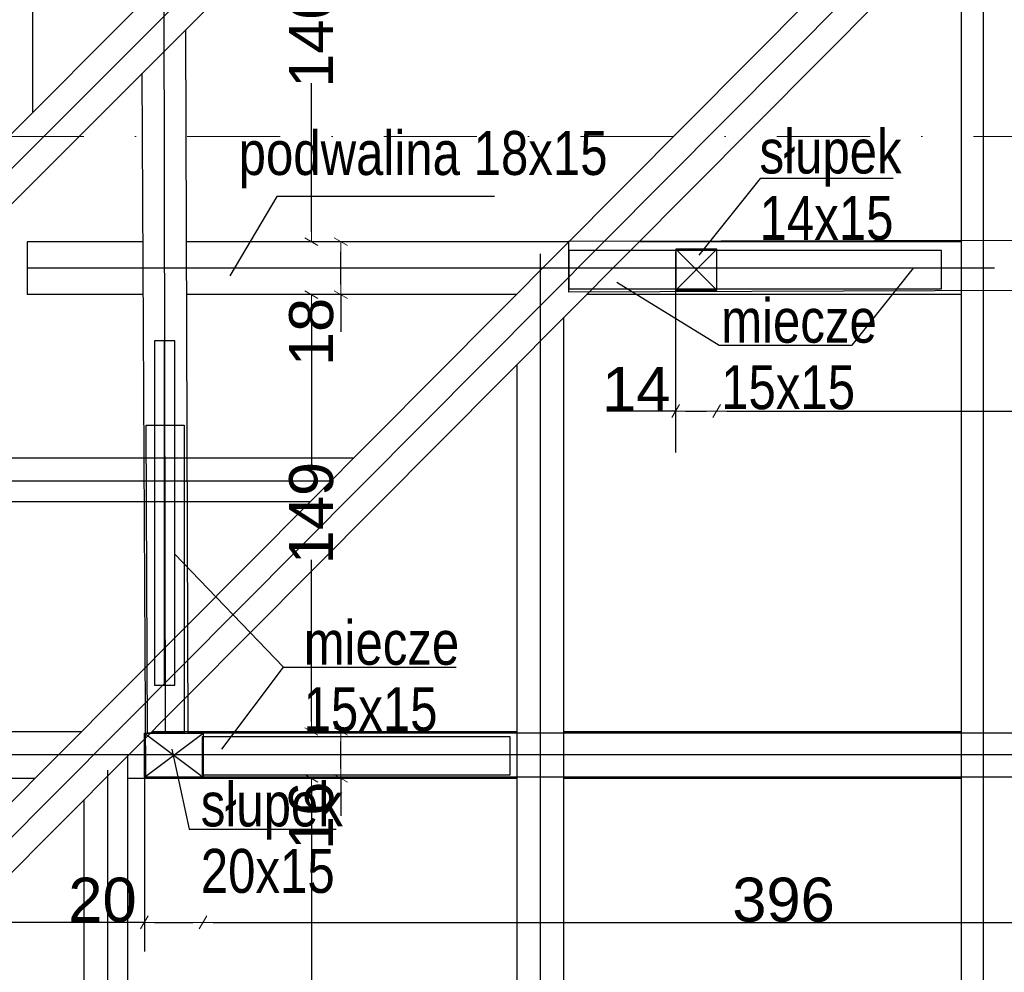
# Model space of a CAD drawing. Header units: millimetres. Extents: x 77315 to 2132699, y -120257 to -89040.
# Tile 14 of 56: x 626464 to 629821, y -114467 to -111218. Entities that reach past the tile are written whole.
import ezdxf

# ---------------------------------------------------------------- set-up
doc = ezdxf.new("R2010")
doc.units = ezdxf.units.MM
doc.header["$MEASUREMENT"] = 0
doc.linetypes.add('Dot & Dashed', pattern=[670.277762, 317.5, -176.388889, 0, -176.388874])
for name, color, linetype in [('DIM MALY', 7, 'Continuous'), ('Nowe_Interior - Lamp', 7, 'Continuous'), ('opisy inne', 7, 'Continuous'), ('OSIE', 7, 'Continuous'), ('platew', 7, 'Continuous'), ('podwaliny', 7, 'Continuous'), ('Structural - Grid', 7, 'Continuous'), ('wiezba', 7, 'Continuous')]:
    doc.layers.add(name, color=color, linetype=linetype)
doc.styles.add('STYL_AUTOMATYCZNY_2', font='arial.ttf')
doc.styles.add('STYL_AUTOMATYCZNY_3', font='arial.ttf', dxfattribs={"width": 0.8})
doc.dimstyles.new('STYL_AUTOMATYCZNY__8', dxfattribs={"dimtxt": 150, "dimasz": 34.231941, "dimexe": 0.18, "dimexo": 0.0625, "dimgap": 0, "dimtad": 1, "dimdec": 0, "dimlfac": 0.1, "dimzin": 0, "dimdsep": 46, "dimtxsty": 'STYL_AUTOMATYCZNY_2', "dimblk": 'ARROWHEAD_2', "dimblk1": 'ARROWHEAD_2', "dimblk2": 'ARROWHEAD_2', "dimcen": 0.09, "dimse1": 1, "dimse2": 1, "dimclrd": 5, "dimclre": 5, "dimclrt": 1, "dimadec": 0, "dimazin": 0, "dimtfac": 1, "dimtdec": 4, "dimtmove": 0, "dimatfit": 3, "dimfxl": 0, "dimtolj": 1, "dimtzin": 0, "dimarcsym": 0})
doc.dimstyles.new('STYL_AUTOMATYCZNY__9', dxfattribs={"dimtxt": 150, "dimasz": 34.231941, "dimexe": 0.18, "dimexo": 0.0625, "dimgap": 0, "dimtad": 1, "dimtih": 1, "dimtoh": 1, "dimdec": 0, "dimlfac": 0.1, "dimzin": 0, "dimdsep": 46, "dimtxsty": 'STYL_AUTOMATYCZNY_2', "dimblk": 'ARROWHEAD_2', "dimblk1": 'ARROWHEAD_2', "dimblk2": 'ARROWHEAD_2', "dimcen": 0.09, "dimse1": 1, "dimse2": 1, "dimclrd": 5, "dimclre": 5, "dimclrt": 1, "dimadec": 0, "dimazin": 0, "dimtfac": 1, "dimtdec": 4, "dimtmove": 0, "dimatfit": 3, "dimfxl": 0, "dimtolj": 1, "dimtzin": 0, "dimarcsym": 0})

# ---------------------------------------------------------------- blocks, each defined once
blk = doc.blocks.new('ARROWHEAD_2')
at = {"color": 0, "linetype": 'Continuous', "lineweight": 0}
for p, q in [((0, 0), (-1, 0)), ((-0.378, -0.655), (0.378, 0.655))]:
    blk.add_line(p, q, dxfattribs=at)
blk = doc.blocks.new('*D1085', base_point=(536116.7, -11361.7))
at = {"layer": 'Defpoints', "color": 0}
for p in [(627563.6, -112155.5), (624346.4, -113645.4), (627458.6, -113645.4)]:
    blk.add_point(p, dxfattribs=at)
at = {"layer": 'DIM MALY', "color": 5, "lineweight": -2}
for p, q in [((627458.6, -112189.7), (627458.6, -112742)), ((627458.6, -113611.2), (627458.6, -113059.6))]:
    blk.add_line(p, q, dxfattribs=at)
at = {"layer": 'DIM MALY', "color": 5, "lineweight": -2, "xscale": 34.23194115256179, "yscale": 34.23194115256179, "zscale": 34.23194115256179}
for p, rotation in [((627458.6, -112155.5), 90), ((627458.6, -113645.4), 270)]:
    blk.add_blockref('ARROWHEAD_2', p, dxfattribs=dict(at, rotation=rotation))
at = {"layer": 'DIM MALY', "color": 1, "insert": (627458.6, -112900.8), "char_height": 150, "attachment_point": 5, "rotation": 90, "style": 'STYL_AUTOMATYCZNY_2'}
blk.add_mtext('\\A1;149', dxfattribs=at)
blk = doc.blocks.new('*D1218', base_point=(536116.7, -11361.7))
at = {"layer": 'Defpoints', "color": 0}
for p in [(626889, -113912.3), (627089, -114149.3), (627089, -114296.4)]:
    blk.add_point(p, dxfattribs=at)
at = {"layer": 'DIM MALY', "color": 5, "lineweight": -2}
for p, q in [((626854.8, -114296.4), (626637.9, -114296.4)), ((626889, -114296.4), (626854.8, -114296.4)), ((626923.3, -114296.4), (627054.8, -114296.4))]:
    blk.add_line(p, q, dxfattribs=at)
at = {"layer": 'DIM MALY', "color": 5, "lineweight": -2, "xscale": 34.23194115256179, "yscale": 34.23194115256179, "zscale": 34.23194115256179, "rotation": 180}
blk.add_blockref('ARROWHEAD_2', (626889, -114296.4), dxfattribs=at)
at = {"layer": 'DIM MALY', "color": 5, "lineweight": -2, "xscale": 34.23194115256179, "yscale": 34.23194115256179, "zscale": 34.23194115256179}
blk.add_blockref('ARROWHEAD_2', (627089, -114296.4), dxfattribs=at)
at = {"layer": 'DIM MALY', "color": 1, "insert": (626746.3, -114219.8), "char_height": 150, "attachment_point": 5, "style": 'STYL_AUTOMATYCZNY_2'}
blk.add_mtext('\\A1;20', dxfattribs=at)
blk = doc.blocks.new('*D1219', base_point=(536116.7, -11361.7))
at = {"layer": 'Defpoints', "color": 0}
for p in [(626889, -113912.3), (627089, -114149.3), (627089, -114296.4)]:
    blk.add_point(p, dxfattribs=at)
at = {"layer": 'DIM MALY', "color": 5, "lineweight": -2}
for p, q in [((626854.8, -114296.4), (626637.9, -114296.4)), ((626889, -114296.4), (626854.8, -114296.4)), ((626923.3, -114296.4), (627054.8, -114296.4))]:
    blk.add_line(p, q, dxfattribs=at)
at = {"layer": 'DIM MALY', "color": 5, "lineweight": -2, "xscale": 34.23194115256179, "yscale": 34.23194115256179, "zscale": 34.23194115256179, "rotation": 180}
blk.add_blockref('ARROWHEAD_2', (626889, -114296.4), dxfattribs=at)
at = {"layer": 'DIM MALY', "color": 5, "lineweight": -2, "xscale": 34.23194115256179, "yscale": 34.23194115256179, "zscale": 34.23194115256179}
blk.add_blockref('ARROWHEAD_2', (627089, -114296.4), dxfattribs=at)
at = {"layer": 'DIM MALY', "color": 1, "insert": (626746.3, -114219.8), "char_height": 150, "attachment_point": 5, "style": 'STYL_AUTOMATYCZNY_2'}
blk.add_mtext('\\A1;20', dxfattribs=at)
blk = doc.blocks.new('*D1220', base_point=(536116.7, -11361.7))
at = {"layer": 'Defpoints', "color": 0}
for p in [(631048.9, -114044.4), (627089, -114149.3), (631048.9, -114296.4)]:
    blk.add_point(p, dxfattribs=at)
at = {"layer": 'DIM MALY', "color": 5, "lineweight": -2}
blk.add_line((627123.3, -114296.4), (631014.7, -114296.4), dxfattribs=at)
at = {"layer": 'DIM MALY', "color": 5, "lineweight": -2, "xscale": 34.23194115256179, "yscale": 34.23194115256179, "zscale": 34.23194115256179, "rotation": 180}
blk.add_blockref('ARROWHEAD_2', (627089, -114296.4), dxfattribs=at)
at = {"layer": 'DIM MALY', "color": 5, "lineweight": -2, "xscale": 34.23194115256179, "yscale": 34.23194115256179, "zscale": 34.23194115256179}
blk.add_blockref('ARROWHEAD_2', (631048.9, -114296.4), dxfattribs=at)
at = {"layer": 'DIM MALY', "color": 1, "insert": (629068.6, -114219.8), "char_height": 150, "attachment_point": 5, "style": 'STYL_AUTOMATYCZNY_2'}
blk.add_mtext('\\A1;396', dxfattribs=at)
blk = doc.blocks.new('*D1221', base_point=(536116.7, -11361.7))
at = {"layer": 'Defpoints', "color": 0}
for p in [(626889, -113912.3), (627089, -114149.3), (627089, -114296.4)]:
    blk.add_point(p, dxfattribs=at)
at = {"layer": 'DIM MALY', "color": 5, "lineweight": -2}
for p, q in [((626854.8, -114296.4), (626637.9, -114296.4)), ((626889, -114296.4), (626854.8, -114296.4)), ((626923.3, -114296.4), (627054.8, -114296.4))]:
    blk.add_line(p, q, dxfattribs=at)
at = {"layer": 'DIM MALY', "color": 5, "lineweight": -2, "xscale": 34.23194115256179, "yscale": 34.23194115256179, "zscale": 34.23194115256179, "rotation": 180}
blk.add_blockref('ARROWHEAD_2', (626889, -114296.4), dxfattribs=at)
at = {"layer": 'DIM MALY', "color": 5, "lineweight": -2, "xscale": 34.23194115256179, "yscale": 34.23194115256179, "zscale": 34.23194115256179}
blk.add_blockref('ARROWHEAD_2', (627089, -114296.4), dxfattribs=at)
at = {"layer": 'DIM MALY', "color": 1, "insert": (626746.3, -114219.8), "char_height": 150, "attachment_point": 5, "style": 'STYL_AUTOMATYCZNY_2'}
blk.add_mtext('\\A1;20', dxfattribs=at)
blk = doc.blocks.new('*D1222', base_point=(536116.7, -11361.7))
at = {"layer": 'Defpoints', "color": 0}
for p in [(631048.9, -114044.4), (627089, -114149.3), (631048.9, -114296.4)]:
    blk.add_point(p, dxfattribs=at)
at = {"layer": 'DIM MALY', "color": 5, "lineweight": -2}
blk.add_line((627123.3, -114296.4), (631014.7, -114296.4), dxfattribs=at)
at = {"layer": 'DIM MALY', "color": 5, "lineweight": -2, "xscale": 34.23194115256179, "yscale": 34.23194115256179, "zscale": 34.23194115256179, "rotation": 180}
blk.add_blockref('ARROWHEAD_2', (627089, -114296.4), dxfattribs=at)
at = {"layer": 'DIM MALY', "color": 5, "lineweight": -2, "xscale": 34.23194115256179, "yscale": 34.23194115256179, "zscale": 34.23194115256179}
blk.add_blockref('ARROWHEAD_2', (631048.9, -114296.4), dxfattribs=at)
at = {"layer": 'DIM MALY', "color": 1, "insert": (629068.6, -114219.8), "char_height": 150, "attachment_point": 5, "style": 'STYL_AUTOMATYCZNY_2'}
blk.add_mtext('\\A1;396', dxfattribs=at)
blk = doc.blocks.new('*D1249', base_point=(536116.7, -11361.7))
at = {"layer": 'Defpoints', "color": 0}
for p in [(626904.6, -113805.5), (627458.6, -113805.5), (626878.4, -116556.9)]:
    blk.add_point(p, dxfattribs=at)
at = {"layer": 'DIM MALY', "color": 5, "lineweight": -2}
for p, q in [((627458.6, -113839.7), (627458.6, -115014)), ((627458.6, -116522.6), (627458.6, -115349.1))]:
    blk.add_line(p, q, dxfattribs=at)
at = {"layer": 'DIM MALY', "color": 5, "lineweight": -2, "xscale": 34.23194115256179, "yscale": 34.23194115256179, "zscale": 34.23194115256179}
for p, rotation in [((627458.6, -113805.5), 90), ((627458.6, -116556.9), 270)]:
    blk.add_blockref('ARROWHEAD_2', p, dxfattribs=dict(at, rotation=rotation))
at = {"layer": 'DIM MALY', "color": 1, "insert": (627458.6, -115181.5), "char_height": 150, "attachment_point": 5, "rotation": 90, "style": 'STYL_AUTOMATYCZNY_2'}
blk.add_mtext('\\A1;275', dxfattribs=at)
blk = doc.blocks.new('*D1262', base_point=(536116.7, -11361.7))
at = {"layer": 'Defpoints', "color": 0}
for p in [(632890.3, -112200.4), (628840.5, -112215.8), (632890.3, -112552.9)]:
    blk.add_point(p, dxfattribs=at)
at = {"layer": 'DIM MALY', "color": 5, "lineweight": -2}
blk.add_line((628874.8, -112552.9), (632856.1, -112552.9), dxfattribs=at)
at = {"layer": 'DIM MALY', "color": 5, "lineweight": -2, "xscale": 34.23194115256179, "yscale": 34.23194115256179, "zscale": 34.23194115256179, "rotation": 180}
blk.add_blockref('ARROWHEAD_2', (628840.5, -112552.9), dxfattribs=at)
at = {"layer": 'DIM MALY', "color": 5, "lineweight": -2, "xscale": 34.23194115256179, "yscale": 34.23194115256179, "zscale": 34.23194115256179}
blk.add_blockref('ARROWHEAD_2', (632890.3, -112552.9), dxfattribs=at)
at = {"layer": 'DIM MALY', "color": 1, "insert": (630865, -112476.3), "char_height": 150, "attachment_point": 5, "style": 'STYL_AUTOMATYCZNY_2'}
blk.add_mtext('\\A1;405', dxfattribs=at)
blk = doc.blocks.new('*D1264', base_point=(536116.7, -11361.7))
at = {"layer": 'Defpoints', "color": 0}
for p in [(628700.5, -112145.8), (628840.5, -112215.8), (628840.5, -112552.9)]:
    blk.add_point(p, dxfattribs=at)
at = {"layer": 'DIM MALY', "color": 5, "lineweight": -2}
for p, q in [((628666.3, -112552.9), (628466.2, -112552.9)), ((628700.5, -112552.9), (628666.3, -112552.9)), ((628734.8, -112552.9), (628806.3, -112552.9))]:
    blk.add_line(p, q, dxfattribs=at)
at = {"layer": 'DIM MALY', "color": 5, "lineweight": -2, "xscale": 34.23194115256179, "yscale": 34.23194115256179, "zscale": 34.23194115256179, "rotation": 180}
blk.add_blockref('ARROWHEAD_2', (628700.5, -112552.9), dxfattribs=at)
at = {"layer": 'DIM MALY', "color": 5, "lineweight": -2, "xscale": 34.23194115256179, "yscale": 34.23194115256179, "zscale": 34.23194115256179}
blk.add_blockref('ARROWHEAD_2', (628840.5, -112552.9), dxfattribs=at)
at = {"layer": 'DIM MALY', "color": 1, "insert": (628566.2, -112477.6), "char_height": 150, "attachment_point": 5, "style": 'STYL_AUTOMATYCZNY_2'}
blk.add_mtext('\\A1;14', dxfattribs=at)
blk = doc.blocks.new('*D1265', base_point=(536116.7, -11361.7))
at = {"layer": 'Defpoints', "color": 0}
for p in [(632890.3, -112200.4), (628840.5, -112215.8), (632890.3, -112552.9)]:
    blk.add_point(p, dxfattribs=at)
at = {"layer": 'DIM MALY', "color": 5, "lineweight": -2}
blk.add_line((628874.8, -112552.9), (632856.1, -112552.9), dxfattribs=at)
at = {"layer": 'DIM MALY', "color": 5, "lineweight": -2, "xscale": 34.23194115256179, "yscale": 34.23194115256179, "zscale": 34.23194115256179, "rotation": 180}
blk.add_blockref('ARROWHEAD_2', (628840.5, -112552.9), dxfattribs=at)
at = {"layer": 'DIM MALY', "color": 5, "lineweight": -2, "xscale": 34.23194115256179, "yscale": 34.23194115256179, "zscale": 34.23194115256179}
blk.add_blockref('ARROWHEAD_2', (632890.3, -112552.9), dxfattribs=at)
at = {"layer": 'DIM MALY', "color": 1, "insert": (630865, -112476.3), "char_height": 150, "attachment_point": 5, "style": 'STYL_AUTOMATYCZNY_2'}
blk.add_mtext('\\A1;405', dxfattribs=at)
blk = doc.blocks.new('*D1268', base_point=(536116.7, -11361.7))
at = {"layer": 'Defpoints', "color": 0}
for p in [(627458.6, -112155.5), (627563.6, -112155.5), (624346.4, -113645.4)]:
    blk.add_point(p, dxfattribs=at)
at = {"layer": 'DIM MALY', "color": 5, "lineweight": -2}
for p, q in [((627458.6, -112189.7), (627458.6, -112742)), ((627458.6, -113611.2), (627458.6, -113059.6))]:
    blk.add_line(p, q, dxfattribs=at)
at = {"layer": 'DIM MALY', "color": 5, "lineweight": -2, "xscale": 34.23194115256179, "yscale": 34.23194115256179, "zscale": 34.23194115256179}
for p, rotation in [((627458.6, -112155.5), 90), ((627458.6, -113645.4), 270)]:
    blk.add_blockref('ARROWHEAD_2', p, dxfattribs=dict(at, rotation=rotation))
at = {"layer": 'DIM MALY', "color": 1, "insert": (627458.6, -112900.8), "char_height": 150, "attachment_point": 5, "rotation": 90, "style": 'STYL_AUTOMATYCZNY_2'}
blk.add_mtext('\\A1;149', dxfattribs=at)
blk = doc.blocks.new('*D1269', base_point=(536116.7, -11361.7))
at = {"layer": 'Defpoints', "color": 0}
for p in [(627559.1, -111975.5), (627563.6, -111975.5), (627563.6, -112155.5)]:
    blk.add_point(p, dxfattribs=at)
at = {"layer": 'DIM MALY', "color": 5, "lineweight": -2}
for p, q in [((627559.1, -112121.2), (627559.1, -112009.7)), ((627559.1, -112155.5), (627559.1, -112283.1))]:
    blk.add_line(p, q, dxfattribs=at)
at = {"layer": 'DIM MALY', "color": 5, "lineweight": -2, "xscale": 34.23194115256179, "yscale": 34.23194115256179, "zscale": 34.23194115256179}
for p, rotation in [((627559.1, -111975.5), 90), ((627559.1, -112155.5), 270)]:
    blk.add_blockref('ARROWHEAD_2', p, dxfattribs=dict(at, rotation=rotation))
at = {"layer": 'DIM MALY', "color": 1, "insert": (627458.6, -112283.1), "char_height": 150, "attachment_point": 5, "rotation": 90, "style": 'STYL_AUTOMATYCZNY_2'}
blk.add_mtext('\\A1;18', dxfattribs=at)
blk = doc.blocks.new('*D1270', base_point=(536116.7, -11361.7))
at = {"layer": 'Defpoints', "color": 0}
for p in [(627458.6, -112155.5), (627563.6, -112155.5), (624346.4, -113645.4)]:
    blk.add_point(p, dxfattribs=at)
at = {"layer": 'DIM MALY', "color": 5, "lineweight": -2}
for p, q in [((627458.6, -112189.7), (627458.6, -112742)), ((627458.6, -113611.2), (627458.6, -113059.6))]:
    blk.add_line(p, q, dxfattribs=at)
at = {"layer": 'DIM MALY', "color": 5, "lineweight": -2, "xscale": 34.23194115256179, "yscale": 34.23194115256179, "zscale": 34.23194115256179}
for p, rotation in [((627458.6, -112155.5), 90), ((627458.6, -113645.4), 270)]:
    blk.add_blockref('ARROWHEAD_2', p, dxfattribs=dict(at, rotation=rotation))
at = {"layer": 'DIM MALY', "color": 1, "insert": (627458.6, -112900.8), "char_height": 150, "attachment_point": 5, "rotation": 90, "style": 'STYL_AUTOMATYCZNY_2'}
blk.add_mtext('\\A1;149', dxfattribs=at)
blk = doc.blocks.new('*D1271', base_point=(536116.7, -11361.7))
at = {"layer": 'Defpoints', "color": 0}
for p in [(627559.1, -111975.5), (627563.6, -111975.5), (627563.6, -112155.5)]:
    blk.add_point(p, dxfattribs=at)
at = {"layer": 'DIM MALY', "color": 5, "lineweight": -2}
for p, q in [((627559.1, -112121.2), (627559.1, -112009.7)), ((627559.1, -112155.5), (627559.1, -112283.1))]:
    blk.add_line(p, q, dxfattribs=at)
at = {"layer": 'DIM MALY', "color": 5, "lineweight": -2, "xscale": 34.23194115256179, "yscale": 34.23194115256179, "zscale": 34.23194115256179}
for p, rotation in [((627559.1, -111975.5), 90), ((627559.1, -112155.5), 270)]:
    blk.add_blockref('ARROWHEAD_2', p, dxfattribs=dict(at, rotation=rotation))
at = {"layer": 'DIM MALY', "color": 1, "insert": (627458.6, -112283.1), "char_height": 150, "attachment_point": 5, "rotation": 90, "style": 'STYL_AUTOMATYCZNY_2'}
blk.add_mtext('\\A1;18', dxfattribs=at)
blk = doc.blocks.new('*D1272', base_point=(536116.7, -11361.7))
at = {"layer": 'Defpoints', "color": 0}
for p in [(627458.6, -110575.5), (627485.1, -110575.5), (627563.6, -111975.5)]:
    blk.add_point(p, dxfattribs=at)
at = {"layer": 'DIM MALY', "color": 5, "lineweight": -2}
for p, q in [((627458.6, -110609.7), (627458.6, -111117.4)), ((627458.6, -111941.2), (627458.6, -111434.2))]:
    blk.add_line(p, q, dxfattribs=at)
at = {"layer": 'DIM MALY', "color": 5, "lineweight": -2, "xscale": 34.23194115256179, "yscale": 34.23194115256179, "zscale": 34.23194115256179}
for p, rotation in [((627458.6, -110575.5), 90), ((627458.6, -111975.5), 270)]:
    blk.add_blockref('ARROWHEAD_2', p, dxfattribs=dict(at, rotation=rotation))
at = {"layer": 'DIM MALY', "color": 1, "insert": (627458.6, -111275.8), "char_height": 150, "attachment_point": 5, "rotation": 90, "style": 'STYL_AUTOMATYCZNY_2'}
blk.add_mtext('\\A1;140', dxfattribs=at)
blk = doc.blocks.new('*D1273', base_point=(536116.7, -11361.7))
at = {"layer": 'Defpoints', "color": 0}
for p in [(627458.6, -112155.5), (627563.6, -112155.5), (624346.4, -113645.4)]:
    blk.add_point(p, dxfattribs=at)
at = {"layer": 'DIM MALY', "color": 5, "lineweight": -2}
for p, q in [((627458.6, -112189.7), (627458.6, -112742)), ((627458.6, -113611.2), (627458.6, -113059.6))]:
    blk.add_line(p, q, dxfattribs=at)
at = {"layer": 'DIM MALY', "color": 5, "lineweight": -2, "xscale": 34.23194115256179, "yscale": 34.23194115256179, "zscale": 34.23194115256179}
for p, rotation in [((627458.6, -112155.5), 90), ((627458.6, -113645.4), 270)]:
    blk.add_blockref('ARROWHEAD_2', p, dxfattribs=dict(at, rotation=rotation))
at = {"layer": 'DIM MALY', "color": 1, "insert": (627458.6, -112900.8), "char_height": 150, "attachment_point": 5, "rotation": 90, "style": 'STYL_AUTOMATYCZNY_2'}
blk.add_mtext('\\A1;149', dxfattribs=at)
blk = doc.blocks.new('*D1274', base_point=(536116.7, -11361.7))
at = {"layer": 'Defpoints', "color": 0}
for p in [(627559.1, -111975.5), (627563.6, -111975.5), (627563.6, -112155.5)]:
    blk.add_point(p, dxfattribs=at)
at = {"layer": 'DIM MALY', "color": 5, "lineweight": -2}
for p, q in [((627559.1, -112121.2), (627559.1, -112009.7)), ((627559.1, -112155.5), (627559.1, -112283.1))]:
    blk.add_line(p, q, dxfattribs=at)
at = {"layer": 'DIM MALY', "color": 5, "lineweight": -2, "xscale": 34.23194115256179, "yscale": 34.23194115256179, "zscale": 34.23194115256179}
for p, rotation in [((627559.1, -111975.5), 90), ((627559.1, -112155.5), 270)]:
    blk.add_blockref('ARROWHEAD_2', p, dxfattribs=dict(at, rotation=rotation))
at = {"layer": 'DIM MALY', "color": 1, "insert": (627458.6, -112283.1), "char_height": 150, "attachment_point": 5, "rotation": 90, "style": 'STYL_AUTOMATYCZNY_2'}
blk.add_mtext('\\A1;18', dxfattribs=at)
blk = doc.blocks.new('*D1275', base_point=(536116.7, -11361.7))
at = {"layer": 'Defpoints', "color": 0}
for p in [(627458.6, -110575.5), (627485.1, -110575.5), (627563.6, -111975.5)]:
    blk.add_point(p, dxfattribs=at)
at = {"layer": 'DIM MALY', "color": 5, "lineweight": -2}
for p, q in [((627458.6, -110609.7), (627458.6, -111117.4)), ((627458.6, -111941.2), (627458.6, -111434.2))]:
    blk.add_line(p, q, dxfattribs=at)
at = {"layer": 'DIM MALY', "color": 5, "lineweight": -2, "xscale": 34.23194115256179, "yscale": 34.23194115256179, "zscale": 34.23194115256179}
for p, rotation in [((627458.6, -110575.5), 90), ((627458.6, -111975.5), 270)]:
    blk.add_blockref('ARROWHEAD_2', p, dxfattribs=dict(at, rotation=rotation))
at = {"layer": 'DIM MALY', "color": 1, "insert": (627458.6, -111275.8), "char_height": 150, "attachment_point": 5, "rotation": 90, "style": 'STYL_AUTOMATYCZNY_2'}
blk.add_mtext('\\A1;140', dxfattribs=at)
blk = doc.blocks.new('*D1280', base_point=(536116.7, -11361.7))
at = {"layer": 'Defpoints', "color": 0}
for p in [(627558.9, -113645.4), (627580.6, -113645.4), (627172.7, -113805.3)]:
    blk.add_point(p, dxfattribs=at)
at = {"layer": 'DIM MALY', "color": 5, "lineweight": -2}
for p, q in [((627558.9, -113771.1), (627558.9, -113679.7)), ((627558.9, -113805.3), (627558.9, -113933))]:
    blk.add_line(p, q, dxfattribs=at)
at = {"layer": 'DIM MALY', "color": 5, "lineweight": -2, "xscale": 34.23194115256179, "yscale": 34.23194115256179, "zscale": 34.23194115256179}
for p, rotation in [((627558.9, -113645.4), 90), ((627558.9, -113805.3), 270)]:
    blk.add_blockref('ARROWHEAD_2', p, dxfattribs=dict(at, rotation=rotation))
at = {"layer": 'DIM MALY', "color": 1, "insert": (627458.6, -113933), "char_height": 150, "attachment_point": 5, "rotation": 90, "style": 'STYL_AUTOMATYCZNY_2'}
blk.add_mtext('\\A1;16', dxfattribs=at)
blk = doc.blocks.new('*D1283', base_point=(536116.7, -11361.7))
at = {"layer": 'Defpoints', "color": 0}
for p in [(626889, -113984.4), (623888.9, -114296.4), (623888.9, -114319.9)]:
    blk.add_point(p, dxfattribs=at)
at = {"layer": 'DIM MALY', "color": 5, "lineweight": -2}
blk.add_line((626854.8, -114296.4), (623923.1, -114296.4), dxfattribs=at)
at = {"layer": 'DIM MALY', "color": 5, "lineweight": -2, "xscale": 34.23194115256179, "yscale": 34.23194115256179, "zscale": 34.23194115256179, "rotation": 180}
blk.add_blockref('ARROWHEAD_2', (623888.9, -114296.4), dxfattribs=at)
at = {"layer": 'DIM MALY', "color": 5, "lineweight": -2, "xscale": 34.23194115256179, "yscale": 34.23194115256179, "zscale": 34.23194115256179}
blk.add_blockref('ARROWHEAD_2', (626889, -114296.4), dxfattribs=at)
at = {"layer": 'DIM MALY', "color": 1, "insert": (625388.6, -114219.8), "char_height": 150, "attachment_point": 5, "style": 'STYL_AUTOMATYCZNY_2'}
blk.add_mtext('\\A1;300', dxfattribs=at)

msp = doc.modelspace()

# ---------------------------------------------------------------- linework, layer by layer
at = {"layer": 'DIM MALY'}
for p, q in [((628700.5, -112009), (628700.5, -112694.5)), ((626889, -113747.5), (626889, -114396.1))]:
    msp.add_line(p, q, dxfattribs=at)
at = {"layer": 'Nowe_Interior - Lamp'}
msp.add_lwpolyline([(626923.6, -112313.4), (626923.6, -113487.4), (626992.6, -113487.4), (626992.6, -112313.4)], close=True, dxfattribs=at)
msp.add_lwpolyline([(626958.1, -113487.4), (626958.1, -112313.4)], dxfattribs=at)
at = {"layer": 'opisy inne'}
for p, q in [((628500.2, -112113.3), (628848.6, -112327.6)), ((626991.6, -113039.3), (627363.8, -113425.7))]:
    msp.add_line(p, q, dxfattribs=at)
for points in [[(629442.9, -111759.6), (628989.3, -111759.6), (628779.4, -112021.7)], [(628082.4, -111821.2), (627340.8, -111821.2), (627180.6, -112091.3)], [(628848.6, -112327.6), (629302.3, -112327.6), (629512.2, -112065.5)], [(627153.5, -113705.5), (627363.8, -113425.7), (627951.7, -113425.7)], [(626982.8, -113705.6), (627041.4, -113977.9), (627543.3, -113977.9)]]:
    msp.add_lwpolyline(points, dxfattribs=at)
at = {"layer": 'OSIE'}
for p, q in [((629748.9, -104546.9), (629748.9, -116836.9)), ((626948.9, -107575.5), (626959.4, -113645.4)), ((623671.7, -116784.2), (629728.9, -110695.5)), ((625212, -112950), (627466.5, -110695.5)), ((628238.9, -112017.2), (628238.9, -116836.9)), ((629787.6, -112065.5), (626489.8, -112065.5)), ((627522.1, -112792), (623573.9, -112792)), ((644759.3, -113725.4), (623888.9, -113725.5)), ((626762.8, -113777.3), (626762.8, -116838.5))]:
    msp.add_line(p, q, dxfattribs=at)
at = {"layer": 'platew'}
for p, q in [((627038.5, -113650.6), (627030.9, -111251.3)), ((626894, -113800.6), (626881.3, -111400.8)), ((643013.1, -111940.1), (628335.6, -111974.6)), ((628335.6, -111974.6), (628335.6, -112147.5)), ((643013.1, -112090.4), (628335.6, -112147.5)), ((646763.9, -113654.6), (627038.5, -113650.6)), ((646763.9, -113804.6), (626894, -113800.6))]:
    msp.add_line(p, q, dxfattribs=at)
at = {"layer": 'podwaliny'}
for p, q in [((626883.2, -111975.5), (626489.8, -111975.5)), ((626489.8, -111975.5), (626489.8, -112155.5)), ((628335.6, -111975.5), (627033.2, -111975.5)), ((629673.9, -111975.5), (628575.4, -111975.5)), ((626883.7, -112155.5), (626489.8, -112155.5)), ((628156.6, -112155.5), (627033.8, -112155.5)), ((629673.9, -112155.5), (628396.4, -112155.5))]:
    msp.add_line(p, q, dxfattribs=at)
for points in [[(623888.9, -113645.4), (626674.3, -113645.4)], [(626914.1, -113645.4), (628158.9, -113645.4)], [(628318.9, -113645.4), (629673.9, -113645.4)], [(626515.1, -113805.5), (623888.9, -113805.5)], [(628158.9, -113805.4), (626832.8, -113805.5)], [(629673.9, -113805.4), (628318.9, -113805.4)]]:
    msp.add_lwpolyline(points, dxfattribs=at)
at = {"layer": 'Structural - Grid', "linetype": 'Dot & Dashed', "lineweight": 15}
msp.add_line((654837.9, -111616.6), (616893.5, -111616.6), dxfattribs=at)
at = {"layer": 'wiezba'}
for p, q in [((629673.9, -104546.9), (629673.9, -116836.9)), ((623611.6, -116724.1), (629608.7, -110695.8)), ((626507.9, -110729.5), (626507.9, -111533.9)), ((625329.7, -112712), (627274.9, -110766.9)), ((625570.2, -112712), (627515.3, -110766.9)), ((623731.8, -116844.3), (629673.9, -110871.3)), ((628700.9, -112141.1), (628840.9, -112001.1)), ((628700.9, -112001.1), (628840.9, -112141.1)), ((626889, -113650.6), (627089, -113800.6)), ((626889, -113800.6), (627089, -113650.6))]:
    msp.add_line(p, q, dxfattribs=at)
for points in [[(628336.3, -112135.8), (629607.8, -112135.8), (629607.8, -112005.8), (628336.3, -112005.8)], [(628700.9, -112141.1), (628840.9, -112141.1), (628840.9, -112001.1), (628700.9, -112001.1)], [(626899.6, -113650.6), (626894.6, -112600.6), (627024.6, -112600.6), (627024.6, -113650.6)], [(626889, -113650.6), (627089, -113650.6), (627089, -113800.6), (626889, -113800.6)], [(627086.6, -113793.5), (628136.6, -113793.5), (628136.6, -113663.5), (627086.6, -113663.5)]]:
    msp.add_lwpolyline(points, close=True, dxfattribs=at)
for points in [[(628158.9, -112394.1), (628158.9, -116836.9), (628318.9, -116836.9), (628318.9, -112233.3)], [(625329.7, -112712), (627602.9, -112712)], [(627453.7, -112862), (625179.7, -112862)], [(626682.8, -113878), (626682.8, -116838.5), (626832.8, -116838.5), (626832.8, -113727.2)]]:
    msp.add_lwpolyline(points, dxfattribs=at)

# ---------------------------------------------------------------- texts
at = {"layer": 'opisy inne', "char_height": 150, "attachment_point": 1, "line_spacing_factor": 0.906268, "style": 'STYL_AUTOMATYCZNY_3'}
for s, insert in [('\\A1;{\\pql;\\fArial|b0|i0|c238|p0;\\W0.800000;słupek\\P\\pql;\\fArial|b0|i0|c238|p0;\\W0.800000;14x15}', (628986.7, -111592.6)), ('\\A1;{\\pql;\\fArial|b0|i0|c238|p0;\\W0.800000;miecze   \\P\\pql;\\fArial|b0|i0|c238|p0;\\W0.800000;15x15}', (628855.8, -112169.7)), ('\\A1;{\\pql;\\fArial|b0|i0|c238|p0;\\W0.800000;miecze    \\P\\pql;\\fArial|b0|i0|c238|p0;\\W0.800000;15x15}', (627431.9, -113267.8)), ('\\A1;{\\pql;\\fArial|b0|i0|c238|p0;\\W0.800000;słupek\\P\\pql;\\fArial|b0|i0|c238|p0;\\W0.800000;20x15}', (627081.4, -113819.1))]:
    msp.add_mtext(s, dxfattribs=dict(at, insert=insert))
at = {"layer": 'opisy inne', "insert": (627210.4, -111793.1), "char_height": 150, "attachment_point": 7, "style": 'STYL_AUTOMATYCZNY_3'}
msp.add_mtext('\\A1;{\\pql;\\fArial|b0|i0|c238|p0;\\W0.800000;podwalina 18x15}', dxfattribs=at)

# ---------------------------------------------------------------- dimensions: what is measured, and where the dimension line sits
at = {"layer": 'DIM MALY'}
for base, p1, p2, angle, picture, middle in [((627458.6, -110575.5), (627563.6, -111975.5), (627485.1, -110575.5), 90, '*D1272', (627458.6, -111275.8)), ((627458.6, -110575.5), (627563.6, -111975.5), (627485.1, -110575.5), 90, '*D1275', (627458.6, -111275.8)), ((627559.1, -111975.5), (627563.6, -112155.5), (627563.6, -111975.5), 90, '*D1269', (627458.6, -112283.1)), ((627559.1, -111975.5), (627563.6, -112155.5), (627563.6, -111975.5), 90, '*D1271', (627458.6, -112283.1)), ((627559.1, -111975.5), (627563.6, -112155.5), (627563.6, -111975.5), 90, '*D1274', (627458.6, -112283.1)), ((627458.6, -113645.4), (627563.6, -112155.5), (624346.4, -113645.4), 270, '*D1085', (627458.6, -112900.8)), ((627458.6, -112155.5), (624346.4, -113645.4), (627563.6, -112155.5), 90, '*D1268', (627458.6, -112900.8)), ((627458.6, -112155.5), (624346.4, -113645.4), (627563.6, -112155.5), 90, '*D1270', (627458.6, -112900.8)), ((627458.6, -112155.5), (624346.4, -113645.4), (627563.6, -112155.5), 90, '*D1273', (627458.6, -112900.8)), ((627558.9, -113645.4), (627172.7, -113805.3), (627580.6, -113645.4), 90, '*D1280', (627458.6, -113933)), ((627458.6, -113805.5), (626878.4, -116556.9), (626904.6, -113805.5), 90, '*D1249', (627458.6, -115181.5))]:
    dim = msp.add_linear_dim(base=base, p1=p1, p2=p2, angle=angle, dimstyle='STYL_AUTOMATYCZNY__8', dxfattribs=at)
    dim.commit()
    dim.dimension.update_dxf_attribs({"geometry": picture, "text_midpoint": middle, "dimtype": 160, "text_rotation": 90})
for base, p1, p2, picture, middle in [((628840.5, -112552.9), (628700.5, -112145.8), (628840.5, -112215.8), '*D1264', (628566.2, -112552.9)), ((632890.3, -112552.9), (628840.5, -112215.8), (632890.3, -112200.4), '*D1262', (630865, -112552.9)), ((632890.3, -112552.9), (628840.5, -112215.8), (632890.3, -112200.4), '*D1265', (630865, -112552.9)), ((627089, -114296.4), (626889, -113912.3), (627089, -114149.3), '*D1218', (626746.3, -114296.4)), ((627089, -114296.4), (626889, -113912.3), (627089, -114149.3), '*D1219', (626746.3, -114296.4)), ((627089, -114296.4), (626889, -113912.3), (627089, -114149.3), '*D1221', (626746.3, -114296.4)), ((631048.9, -114296.4), (627089, -114149.3), (631048.9, -114044.4), '*D1220', (629068.6, -114296.4)), ((631048.9, -114296.4), (627089, -114149.3), (631048.9, -114044.4), '*D1222', (629068.6, -114296.4))]:
    dim = msp.add_linear_dim(base=base, p1=p1, p2=p2, dimstyle='STYL_AUTOMATYCZNY__9', dxfattribs=at)
    dim.commit()
    dim.dimension.update_dxf_attribs({"geometry": picture, "text_midpoint": middle, "dimtype": 160})
dim = msp.add_linear_dim(base=(623888.9, -114296.4), p1=(626889, -113984.4), p2=(623888.9, -114319.9), angle=180, dimstyle='STYL_AUTOMATYCZNY__9', dxfattribs=at)
dim.commit()
dim.dimension.update_dxf_attribs({"geometry": '*D1283', "text_midpoint": (625388.6, -114296.4), "dimtype": 160})

doc.saveas('drawing.dxf')
